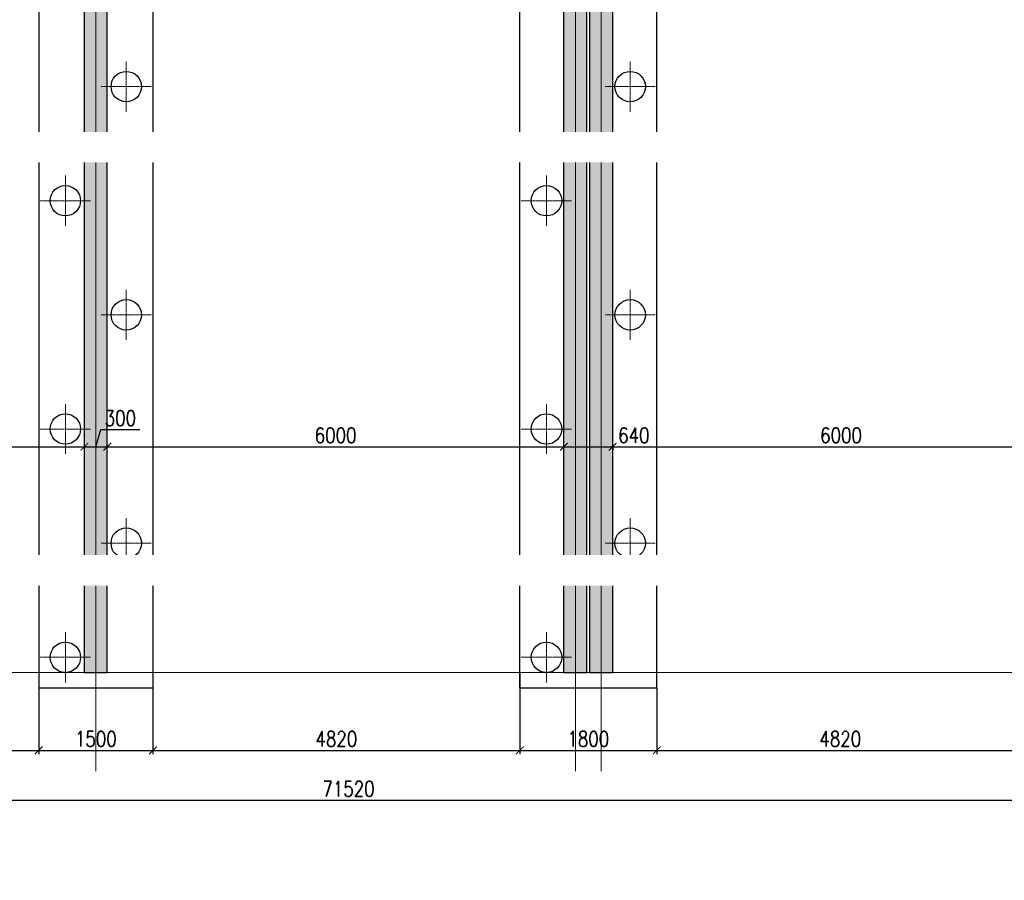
# Model space of a CAD drawing. Header units: millimetres. Extents: x -374129 to 1163271, y -112652 to 695637.
# Tile 156 of 256: x 30840 to 43775, y -2730 to 8579. Entities that reach past the tile are written whole.
import ezdxf
from ezdxf import colors
from ezdxf.entities.mleader import LeaderData, LeaderLine
from ezdxf.math import Vec2, Vec3

# ---------------------------------------------------------------- set-up
doc = ezdxf.new("R2010")
doc.units = ezdxf.units.MM
doc.header["$PDMODE"] = 4
doc.linetypes.add('ACAD_ISO04W100', pattern=[30, 24, -3, 0, -3])
doc.linetypes.add('DO', pattern=[0.8, 0.6, -0.1, 0, -0.1])
for name, color, linetype, lineweight in [('--GT_Kolumna 1', 170, 'Continuous', 25), ('013', 8, 'Continuous', 13), ('KRT_osie', 55, 'ACAD_ISO04W100', 18)]:
    doc.layers.add(name, color=color, linetype=linetype, lineweight=lineweight)
for name, color, linetype in [('KRT_fund', 3, 'Continuous'), ('KRT_kreskowanie', 252, 'Continuous'), ('KRT_opisy', 146, 'Continuous'), ('KRT_sciany', 2, 'Continuous'), ('KRT_wymiary', 4, 'Continuous')]:
    doc.layers.add(name, color=color, linetype=linetype)
doc.styles.add('WYMIAR', font='romans.shx', dxfattribs={"width": 0.8})
doc.dimstyles.new('KRT_1-100', dxfattribs={"dimscale": 100, "dimtxt": 2, "dimasz": 1, "dimexe": 0.5, "dimexo": 0, "dimgap": 0.5, "dimtad": 1, "dimdec": 1, "dimrnd": 0.1, "dimzin": 9, "dimdsep": 46, "dimtxsty": 'WYMIAR', "dimblk": 'ARCHTICK', "dimcen": 0.09, "dimdle": 0.5, "dimclrd": 1, "dimclre": 252, "dimclrt": 256, "dimadec": 0, "dimazin": 0, "dimtfac": 1, "dimtdec": 1, "dimtmove": 0, "dimatfit": 3, "dimfxl": 1, "dimtolj": 1, "dimtzin": 0, "dimarcsym": 0})

# ---------------------------------------------------------------- blocks, each defined once
blk = doc.blocks.new('_ArchTick')
at = {"color": 0, "linetype": 'ByBlock', "const_width": 0.15}
blk.add_lwpolyline([(-0.5, -0.5), (0.5, 0.5)], dxfattribs=at)
blk = doc.blocks.new('*D58')
at = {"layer": 'Defpoints', "color": 0, "transparency": 16777216}
for p in [(31690, 2967), (25690, 2731), (31690, 2731)]:
    blk.add_point(p, dxfattribs=at)
at = {"layer": 'KRT_wymiary', "color": 252, "lineweight": -2, "transparency": 16777216}
for p, q in [((25690, 2731), (25690, 3017)), ((31690, 2731), (31690, 3017))]:
    blk.add_line(p, q, dxfattribs=at)
at = {"layer": 'KRT_wymiary', "color": 1, "lineweight": -2, "transparency": 16777216}
blk.add_line((25640, 2967), (31740, 2967), dxfattribs=at)
at = {"layer": 'KRT_wymiary', "color": 1, "lineweight": -2, "transparency": 16777216, "xscale": 100, "yscale": 100, "zscale": 100, "rotation": 180}
blk.add_blockref('_ArchTick', (25690, 2967), dxfattribs=at)
at = {"layer": 'KRT_wymiary', "color": 1, "lineweight": -2, "transparency": 16777216, "xscale": 100, "yscale": 100, "zscale": 100}
blk.add_blockref('_ArchTick', (31690, 2967), dxfattribs=at)
at = {"layer": 'KRT_wymiary', "transparency": 16777216, "insert": (28690, 3117), "char_height": 200, "attachment_point": 5, "style": 'WYMIAR'}
blk.add_mtext('\\A1;6000', dxfattribs=at)
blk = doc.blocks.new('*D59')
at = {"layer": 'Defpoints', "color": 0, "transparency": 16777216}
for p in [(31990, 2967), (31690, 2731), (31990, 2731)]:
    blk.add_point(p, dxfattribs=at)
at = {"layer": 'KRT_wymiary', "color": 1, "lineweight": -2, "transparency": 16777216}
for p, q in [((31840, 2967), (31908, 3192)), ((31908, 3192), (32419, 3192)), ((31640, 2967), (32040, 2967))]:
    blk.add_line(p, q, dxfattribs=at)
at = {"layer": 'KRT_wymiary', "color": 252, "lineweight": -2, "transparency": 16777216}
for p, q in [((31690, 2731), (31690, 3017)), ((31990, 2731), (31990, 3017))]:
    blk.add_line(p, q, dxfattribs=at)
at = {"layer": 'KRT_wymiary', "color": 1, "lineweight": -2, "transparency": 16777216, "xscale": 100, "yscale": 100, "zscale": 100, "rotation": 180}
blk.add_blockref('_ArchTick', (31690, 2967), dxfattribs=at)
at = {"layer": 'KRT_wymiary', "color": 1, "lineweight": -2, "transparency": 16777216, "xscale": 100, "yscale": 100, "zscale": 100}
blk.add_blockref('_ArchTick', (31990, 2967), dxfattribs=at)
at = {"layer": 'KRT_wymiary', "transparency": 16777216, "insert": (32163, 3342), "char_height": 200, "attachment_point": 5, "style": 'WYMIAR'}
blk.add_mtext('\\A1;300', dxfattribs=at)
blk = doc.blocks.new('*D63')
at = {"layer": 'Defpoints', "color": 0, "transparency": 16777216}
for p in [(44630, 2967), (38630, 2731), (44630, 2618)]:
    blk.add_point(p, dxfattribs=at)
at = {"layer": 'KRT_wymiary', "color": 252, "lineweight": -2, "transparency": 16777216}
for p, q in [((38630, 2731), (38630, 3017)), ((44630, 2618), (44630, 3017))]:
    blk.add_line(p, q, dxfattribs=at)
at = {"layer": 'KRT_wymiary', "color": 1, "lineweight": -2, "transparency": 16777216}
blk.add_line((38580, 2967), (44680, 2967), dxfattribs=at)
at = {"layer": 'KRT_wymiary', "color": 1, "lineweight": -2, "transparency": 16777216, "xscale": 100, "yscale": 100, "zscale": 100, "rotation": 180}
blk.add_blockref('_ArchTick', (38630, 2967), dxfattribs=at)
at = {"layer": 'KRT_wymiary', "color": 1, "lineweight": -2, "transparency": 16777216, "xscale": 100, "yscale": 100, "zscale": 100}
blk.add_blockref('_ArchTick', (44630, 2967), dxfattribs=at)
at = {"layer": 'KRT_wymiary', "transparency": 16777216, "insert": (41630, 3117), "char_height": 200, "attachment_point": 5, "style": 'WYMIAR'}
blk.add_mtext('\\A1;6000', dxfattribs=at)
blk = doc.blocks.new('*D64')
at = {"layer": 'Defpoints', "color": 0, "transparency": 16777216}
for p in [(37990, 2967), (31990, 2731), (37990, 2817)]:
    blk.add_point(p, dxfattribs=at)
at = {"layer": 'KRT_wymiary', "color": 252, "lineweight": -2, "transparency": 16777216}
for p, q in [((31990, 2731), (31990, 3017)), ((37990, 2817), (37990, 3017))]:
    blk.add_line(p, q, dxfattribs=at)
at = {"layer": 'KRT_wymiary', "color": 1, "lineweight": -2, "transparency": 16777216}
blk.add_line((31940, 2967), (38040, 2967), dxfattribs=at)
at = {"layer": 'KRT_wymiary', "color": 1, "lineweight": -2, "transparency": 16777216, "xscale": 100, "yscale": 100, "zscale": 100, "rotation": 180}
blk.add_blockref('_ArchTick', (31990, 2967), dxfattribs=at)
at = {"layer": 'KRT_wymiary', "color": 1, "lineweight": -2, "transparency": 16777216, "xscale": 100, "yscale": 100, "zscale": 100}
blk.add_blockref('_ArchTick', (37990, 2967), dxfattribs=at)
at = {"layer": 'KRT_wymiary', "transparency": 16777216, "insert": (34990, 3117), "char_height": 200, "attachment_point": 5, "style": 'WYMIAR'}
blk.add_mtext('\\A1;6000', dxfattribs=at)
blk = doc.blocks.new('*D375')
at = {"layer": 'Defpoints', "color": 0, "transparency": 16777216}
for p in [(38630, 2967), (38630, 2967), (37990, 2817)]:
    blk.add_point(p, dxfattribs=at)
at = {"layer": 'KRT_wymiary', "color": 252, "lineweight": -2, "transparency": 16777216}
for p, q in [((37990, 2817), (37990, 3017)), ((38630, 2967), (38630, 2917))]:
    blk.add_line(p, q, dxfattribs=at)
at = {"layer": 'KRT_wymiary', "color": 1, "lineweight": -2, "transparency": 16777216}
blk.add_line((37940, 2967), (38680, 2967), dxfattribs=at)
at = {"layer": 'KRT_wymiary', "color": 1, "lineweight": -2, "transparency": 16777216, "xscale": 100, "yscale": 100, "zscale": 100, "rotation": 180}
blk.add_blockref('_ArchTick', (37990, 2967), dxfattribs=at)
at = {"layer": 'KRT_wymiary', "color": 1, "lineweight": -2, "transparency": 16777216, "xscale": 100, "yscale": 100, "zscale": 100}
blk.add_blockref('_ArchTick', (38630, 2967), dxfattribs=at)
at = {"layer": 'KRT_wymiary', "transparency": 16777216, "insert": (38908, 3117), "char_height": 200, "attachment_point": 5, "style": 'WYMIAR'}
blk.add_mtext('\\A1;640', dxfattribs=at)
blk = doc.blocks.new('*D415')
at = {"layer": 'Defpoints', "color": 0, "transparency": 16777216}
for p in [(26290, -200), (31090, -200), (31090, -1022.424019)]:
    blk.add_point(p, dxfattribs=at)
at = {"layer": 'KRT_wymiary', "color": 252, "lineweight": -2, "transparency": 16777216}
for p, q in [((26290, -200), (26290, -1072.424019)), ((31090, -200), (31090, -1072.424019))]:
    blk.add_line(p, q, dxfattribs=at)
at = {"layer": 'KRT_wymiary', "color": 1, "lineweight": -2, "transparency": 16777216}
blk.add_line((26240, -1022.424019), (31140, -1022.424019), dxfattribs=at)
at = {"layer": 'KRT_wymiary', "color": 1, "lineweight": -2, "transparency": 16777216, "xscale": 100, "yscale": 100, "zscale": 100, "rotation": 180}
blk.add_blockref('_ArchTick', (26290, -1022.424019), dxfattribs=at)
at = {"layer": 'KRT_wymiary', "color": 1, "lineweight": -2, "transparency": 16777216, "xscale": 100, "yscale": 100, "zscale": 100}
blk.add_blockref('_ArchTick', (31090, -1022.424019), dxfattribs=at)
at = {"layer": 'KRT_wymiary', "transparency": 16777216, "insert": (28690, -872.424019), "char_height": 200, "attachment_point": 5, "style": 'WYMIAR'}
blk.add_mtext('\\A1;4800', dxfattribs=at)
blk = doc.blocks.new('*D416')
at = {"layer": 'Defpoints', "color": 0, "transparency": 16777216}
for p in [(31090, -200), (32590, -200), (32590, -1022.424019)]:
    blk.add_point(p, dxfattribs=at)
at = {"layer": 'KRT_wymiary', "color": 252, "lineweight": -2, "transparency": 16777216}
for p, q in [((31090, -200), (31090, -1072.424019)), ((32590, -200), (32590, -1072.424019))]:
    blk.add_line(p, q, dxfattribs=at)
at = {"layer": 'KRT_wymiary', "color": 1, "lineweight": -2, "transparency": 16777216}
blk.add_line((31040, -1022.424019), (32640, -1022.424019), dxfattribs=at)
at = {"layer": 'KRT_wymiary', "color": 1, "lineweight": -2, "transparency": 16777216, "xscale": 100, "yscale": 100, "zscale": 100, "rotation": 180}
blk.add_blockref('_ArchTick', (31090, -1022.424019), dxfattribs=at)
at = {"layer": 'KRT_wymiary', "color": 1, "lineweight": -2, "transparency": 16777216, "xscale": 100, "yscale": 100, "zscale": 100}
blk.add_blockref('_ArchTick', (32590, -1022.424019), dxfattribs=at)
at = {"layer": 'KRT_wymiary', "transparency": 16777216, "insert": (31840, -872.424019), "char_height": 200, "attachment_point": 5, "style": 'WYMIAR'}
blk.add_mtext('\\A1;1500', dxfattribs=at)
blk = doc.blocks.new('*D417')
at = {"layer": 'Defpoints', "color": 0, "transparency": 16777216}
for p in [(37410, 0), (32590, -200), (37410, -1022.424019)]:
    blk.add_point(p, dxfattribs=at)
at = {"layer": 'KRT_wymiary', "color": 252, "lineweight": -2, "transparency": 16777216}
for p, q in [((37410, 0), (37410, -1072.424019)), ((32590, -200), (32590, -1072.424019))]:
    blk.add_line(p, q, dxfattribs=at)
at = {"layer": 'KRT_wymiary', "color": 1, "lineweight": -2, "transparency": 16777216}
blk.add_line((32540, -1022.424019), (37460, -1022.424019), dxfattribs=at)
at = {"layer": 'KRT_wymiary', "color": 1, "lineweight": -2, "transparency": 16777216, "xscale": 100, "yscale": 100, "zscale": 100, "rotation": 180}
blk.add_blockref('_ArchTick', (32590, -1022.424019), dxfattribs=at)
at = {"layer": 'KRT_wymiary', "color": 1, "lineweight": -2, "transparency": 16777216, "xscale": 100, "yscale": 100, "zscale": 100}
blk.add_blockref('_ArchTick', (37410, -1022.424019), dxfattribs=at)
at = {"layer": 'KRT_wymiary', "transparency": 16777216, "insert": (35000, -872.424019), "char_height": 200, "attachment_point": 5, "style": 'WYMIAR'}
blk.add_mtext('\\A1;4820', dxfattribs=at)
blk = doc.blocks.new('*D418')
at = {"layer": 'Defpoints', "color": 0, "transparency": 16777216}
for p in [(37410, 0), (39210, -200), (39210, -1022.424019)]:
    blk.add_point(p, dxfattribs=at)
at = {"layer": 'KRT_wymiary', "color": 252, "lineweight": -2, "transparency": 16777216}
for p, q in [((37410, 0), (37410, -1072.424019)), ((39210, -200), (39210, -1072.424019))]:
    blk.add_line(p, q, dxfattribs=at)
at = {"layer": 'KRT_wymiary', "color": 1, "lineweight": -2, "transparency": 16777216}
blk.add_line((37360, -1022.424019), (39260, -1022.424019), dxfattribs=at)
at = {"layer": 'KRT_wymiary', "color": 1, "lineweight": -2, "transparency": 16777216, "xscale": 100, "yscale": 100, "zscale": 100, "rotation": 180}
blk.add_blockref('_ArchTick', (37410, -1022.424019), dxfattribs=at)
at = {"layer": 'KRT_wymiary', "color": 1, "lineweight": -2, "transparency": 16777216, "xscale": 100, "yscale": 100, "zscale": 100}
blk.add_blockref('_ArchTick', (39210, -1022.424019), dxfattribs=at)
at = {"layer": 'KRT_wymiary', "transparency": 16777216, "insert": (38310, -872.424019), "char_height": 200, "attachment_point": 5, "style": 'WYMIAR'}
blk.add_mtext('\\A1;1800', dxfattribs=at)
blk = doc.blocks.new('*D419')
at = {"layer": 'Defpoints', "color": 0, "transparency": 16777216}
for p in [(39210, -200), (44030, -200), (44030, -1022.424019)]:
    blk.add_point(p, dxfattribs=at)
at = {"layer": 'KRT_wymiary', "color": 252, "lineweight": -2, "transparency": 16777216}
for p, q in [((39210, -200), (39210, -1072.424019)), ((44030, -200), (44030, -1072.424019))]:
    blk.add_line(p, q, dxfattribs=at)
at = {"layer": 'KRT_wymiary', "color": 1, "lineweight": -2, "transparency": 16777216}
blk.add_line((39160, -1022.424019), (44080, -1022.424019), dxfattribs=at)
at = {"layer": 'KRT_wymiary', "color": 1, "lineweight": -2, "transparency": 16777216, "xscale": 100, "yscale": 100, "zscale": 100, "rotation": 180}
blk.add_blockref('_ArchTick', (39210, -1022.424019), dxfattribs=at)
at = {"layer": 'KRT_wymiary', "color": 1, "lineweight": -2, "transparency": 16777216, "xscale": 100, "yscale": 100, "zscale": 100}
blk.add_blockref('_ArchTick', (44030, -1022.424019), dxfattribs=at)
at = {"layer": 'KRT_wymiary', "transparency": 16777216, "insert": (41620, -872.424019), "char_height": 200, "attachment_point": 5, "style": 'WYMIAR'}
blk.add_mtext('\\A1;4820', dxfattribs=at)
blk = doc.blocks.new('*D433')
at = {"layer": 'Defpoints', "color": 0, "transparency": 16777216}
for p in [(-600, -200), (70920, -200), (70920, -1679)]:
    blk.add_point(p, dxfattribs=at)
at = {"layer": 'KRT_wymiary', "color": 252, "lineweight": -2, "transparency": 16777216}
for p, q in [((-600, -200), (-600, -1729)), ((70920, -200), (70920, -1729))]:
    blk.add_line(p, q, dxfattribs=at)
at = {"layer": 'KRT_wymiary', "color": 1, "lineweight": -2, "transparency": 16777216}
blk.add_line((-650, -1679), (70970, -1679), dxfattribs=at)
at = {"layer": 'KRT_wymiary', "color": 1, "lineweight": -2, "transparency": 16777216, "xscale": 100, "yscale": 100, "zscale": 100, "rotation": 180}
blk.add_blockref('_ArchTick', (-600, -1679), dxfattribs=at)
at = {"layer": 'KRT_wymiary', "color": 1, "lineweight": -2, "transparency": 16777216, "xscale": 100, "yscale": 100, "zscale": 100}
blk.add_blockref('_ArchTick', (70920, -1679), dxfattribs=at)
at = {"layer": 'KRT_wymiary', "transparency": 16777216, "insert": (35160, -1529), "char_height": 200, "attachment_point": 5, "style": 'WYMIAR'}
blk.add_mtext('\\A1;71520', dxfattribs=at)

msp = doc.modelspace()

# ---------------------------------------------------------------- hatches: boundary and pattern name
at = {"layer": 'KRT_kreskowanie'}
h = msp.add_hatch(dxfattribs=at)
h.set_pattern_fill('ANSI33', color=256, scale=20, style=0)
h.paths.add_polyline_path([(19050, 13300), (-150, 13300), (-150, 0), (150, 0), (150, 13000), (6150, 13000), (6150, 0), (6450, 0), (6450, 13000), (12450, 13000), (12450, 0), (12750, 0), (12750, 13000), (18750, 13000), (18750, 0), (19050, 0)])
h.paths.add_polyline_path([(38290, 13300), (19090, 13300), (19090, 0), (19390, 0), (19390, 13000), (25390, 13000), (25390, 0), (25690, 0), (25690, 13000), (31690, 13000), (31690, 0), (31990, 0), (31990, 13000), (37990, 13000), (37990, 0), (38290, 0)])
h.paths.add_polyline_path([(57530, 13300), (38330, 13300), (38330, 0), (38630, 0), (38630, 13000), (44630, 13000), (44630, 0), (44930, 0), (44930, 13000), (50930, 13000), (50930, 0), (51230, 0), (51230, 13000), (57230, 13000), (57230, 0), (57530, 0)])
h.paths.add_polyline_path([(70470, 13300), (57570, 13300), (57570, 0), (57870, 0), (57870, 13000), (63870, 13000), (63870, 0), (64170, 0), (64170, 13000), (70170, 13000), (70170, 0), (70470, 0)])

# ---------------------------------------------------------------- linework, layer by layer
at = {"layer": '--GT_Kolumna 1', "ltscale": 20}
for centre in [(32240, 7700), (38860, 7700), (31440, 6200), (37760, 6200), (32240, 4700), (38860, 4700), (31440, 3200), (37760, 3200), (32240, 1700), (38860, 1700), (31440, 200), (37760, 200)]:
    msp.add_circle(centre, 200, dxfattribs=at)
at = {"layer": '013', "linetype": 'DO'}
for p, q in [((32240, 7370), (32240, 8030)), ((38860, 7370), (38860, 8030)), ((32570, 7700), (31910, 7700)), ((39190, 7700), (38530, 7700)), ((31440, 5870), (31440, 6530)), ((37760, 5870), (37760, 6530)), ((31770, 6200), (31110, 6200)), ((38090, 6200), (37430, 6200)), ((32240, 4370), (32240, 5030)), ((38860, 4370), (38860, 5030)), ((32570, 4700), (31910, 4700)), ((39190, 4700), (38530, 4700)), ((31440, 2870), (31440, 3530)), ((37760, 2870), (37760, 3530)), ((31770, 3200), (31110, 3200)), ((38090, 3200), (37430, 3200)), ((32240, 1370), (32240, 2030)), ((38860, 1370), (38860, 2030)), ((32570, 1700), (31910, 1700)), ((39190, 1700), (38530, 1700)), ((31440, -130), (31440, 530)), ((37760, -130), (37760, 530)), ((31770, 200), (31110, 200)), ((38090, 200), (37430, 200))]:
    msp.add_line(p, q, dxfattribs=at)
at = {"layer": 'KRT_fund'}
for p, q in [((31090, 12550), (31090, -200)), ((32590, 12550), (32590, -200)), ((31090, -200), (32590, -200))]:
    msp.add_line(p, q, dxfattribs=at)
at = {"layer": 'KRT_osie', "ltscale": 0.5}
for p, q in [((31840, 19188.64), (31840, -1295)), ((73659.31, 0), (-4623.4, 0))]:
    msp.add_line(p, q, dxfattribs=at)
at = {"layer": 'KRT_sciany'}
for p, q in [((31690, 0), (31690, 13000)), ((31990, 0), (31990, 13000)), ((31690, 0), (31990, 0))]:
    msp.add_line(p, q, dxfattribs=at)

# ---------------------------------------------------------------- dimensions: what is measured, and where the dimension line sits
at = {"layer": 'KRT_wymiary'}
for base, p1, p2, picture, middle in [((31990, 2966.79), (31690, 2731.02), (31990, 2731.02), '*D59', (31957.5, 3341.79)), ((31690, 2966.79), (25690, 2731.02), (31690, 2731.02), '*D58', (28690, 3116.79)), ((37990, 2966.79), (31990, 2731.02), (37990, 2816.55), '*D64', (34990, 3116.79)), ((44630, 2966.79), (38630, 2731.02), (44630, 2618.37), '*D63', (41630, 3116.79))]:
    dim = msp.add_linear_dim(base=base, p1=p1, p2=p2, dimstyle='KRT_1-100', override={"dimtmove": 1}, dxfattribs=at)
    dim.commit()
    dim.dimension.update_dxf_attribs({"geometry": picture, "text_midpoint": middle})
dim = msp.add_linear_dim(base=(38630, 2966.79), p1=(37990, 2816.55), p2=(38630, 2966.79), dimstyle='KRT_1-100', override={"dimtmove": 1}, dxfattribs=at)
dim.commit()
dim.dimension.update_dxf_attribs({"geometry": '*D375', "text_midpoint": (38907.88, 2966.79), "dimtype": 160})

# ---------------------------------------------------------------- next in the draw order: leaders
at = {"layer": 'KRT_opisy', "color": 1}
ml = msp.add_multileader_mtext('Standard', dxfattribs=at)
ml.set_content('\\C54;DYLATACJA 40mm\\P(PŁYTA OSB, JAKO SZALUNEK TRACONY+STYROPIAN MIĘKKI EPS70 2cm)', style='WYMIAR')
ml.set_leader_properties()
ml.build(insert=Vec2(0, 0))
ml.multileader.update_dxf_attribs({"text_right_attachment_type": 6, "dogleg_length": 0.36, "arrow_head_size": 200, "scale": 100})
ctx = ml.context
ctx.base_point, ctx.scale, ctx.char_height, ctx.arrow_head_size, ctx.landing_gap_size, ctx.plane_origin = Vec3(20108.93, -2230.41), 100, 200, 200, 9, Vec3(-5025.04, -93068.38)
ctx.right_attachment = 6
notes = []
notes.append((ctx, [(0, (1, 1, 0), (20072.93, -2230.41), (1, 0), 36, [(1, [(19090, 212.42)], 0, [])])]))
ctx.mtext.insert, ctx.mtext.width, ctx.mtext.defined_height, ctx.mtext.flow_direction = Vec3(20117.93, -2097.08), 5404.4202, 1534.23, 5
ctx.mtext.has_bg_fill, ctx.mtext.bg_color, ctx.mtext.bg_scale_factor, ctx.mtext.bg_transparency, ctx.mtext.use_window_bg_color = 1, -1027028792, 1.5, 0, 1
for ctx, leaders in notes:
    for number, flags, end, landing, length, lines in leaders:
        leader = LeaderData()
        leader.index, (leader.has_last_leader_line, leader.has_dogleg_vector, leader.attachment_direction) = number, flags
        leader.last_leader_point, leader.dogleg_vector, leader.dogleg_length = Vec3(end), Vec3(landing), length
        for number, points, colour, breaks in lines:
            line = LeaderLine()
            line.index, line.vertices, line.color, line.breaks = number, Vec3.list(points), colors.encode_raw_color(colour), breaks
            leader.lines.append(line)
        ctx.leaders.append(leader)

# ---------------------------------------------------------------- next in the draw order: linework, layer by layer
at = {"layer": 'KRT_fund'}
for p, q in [((37410, -200), (37410, 12550)), ((39210, -192.46), (39210, 12557.54)), ((37410, -200), (39210, -200))]:
    msp.add_line(p, q, dxfattribs=at)
at = {"layer": 'KRT_osie', "ltscale": 0.5}
for p, q in [((38140, 19188.64), (38140, -1295)), ((38480, 19188.64), (38480, -1295))]:
    msp.add_line(p, q, dxfattribs=at)
at = {"layer": 'KRT_sciany'}
for p, q in [((38290, 0), (38290, 13300)), ((38330, 0), (38330, 13300)), ((37990, 0), (37990, 13000)), ((38630, 0), (38630, 13000)), ((37990, 0), (38290, 0)), ((38330, 0), (38630, 0))]:
    msp.add_line(p, q, dxfattribs=at)

# ---------------------------------------------------------------- next in the draw order: dimensions: what is measured, and where the dimension line sits
at = {"layer": 'KRT_wymiary'}
for base, p1, p2, picture, middle in [((37410, -1022.42), (32590, -200), (37410, 0), '*D417', (35000, -872.42)), ((39210, -1022.42), (37410, 0), (39210, -200), '*D418', (38310, -872.42)), ((31090, -1022.42), (26290, -200), (31090, -200), '*D415', (28690, -872.42)), ((32590, -1022.42), (31090, -200), (32590, -200), '*D416', (31840, -872.42)), ((44030, -1022.42), (39210, -200), (44030, -200), '*D419', (41620, -872.42))]:
    dim = msp.add_linear_dim(base=base, p1=p1, p2=p2, dimstyle='KRT_1-100', override={"dimtmove": 1}, dxfattribs=at)
    dim.commit()
    dim.dimension.update_dxf_attribs({"geometry": picture, "text_midpoint": middle})
dim = msp.add_linear_dim(base=(70920, -1678.96), p1=(-600, -200), p2=(70920, -200), dimstyle='KRT_1-100', dxfattribs=at)
dim.commit()
dim.dimension.update_dxf_attribs({"geometry": '*D433', "text_midpoint": (35160, -1528.96)})

# ---------------------------------------------------------------- next in the draw order: leaders
at = {"layer": 'KRT_opisy', "color": 1}
ml = msp.add_multileader_mtext('Standard', dxfattribs=at)
ml.set_content('\\C54;PALE WEDŁUG OSOBNEGO OPRACOWANIA', style='WYMIAR')
ml.set_leader_properties()
ml.build(insert=Vec2(0, 0))
ml.multileader.update_dxf_attribs({"text_right_attachment_type": 6, "dogleg_length": 0.36, "arrow_head_size": 200, "scale": 100})
ctx = ml.context
ctx.base_point, ctx.scale, ctx.char_height, ctx.arrow_head_size, ctx.landing_gap_size, ctx.plane_origin = Vec3(7950.81, 6905.14), 100, 200, 200, 9, Vec3(-28098.1, -74928.92)
ctx.right_attachment = 6
notes = []
notes.append((ctx, [(0, (1, 1, 0), (7914.81, 6905.14), (1, 0), 36, [(1, [(6954.91, 7730.15)], 0, [])])]))
ctx.mtext.insert, ctx.mtext.width, ctx.mtext.defined_height, ctx.mtext.flow_direction = Vec3(7959.81, 7005.14), 3198.2892, 1534.23, 5
ctx.mtext.has_bg_fill, ctx.mtext.bg_color, ctx.mtext.bg_scale_factor, ctx.mtext.bg_transparency, ctx.mtext.use_window_bg_color = 1, -1027028792, 1.5, 0, 1
ml = msp.add_multileader_mtext('Standard', dxfattribs=at)
ml.set_content('\\C54;PALE WEDŁUG OSOBNEGO OPRACOWANIA', style='WYMIAR')
ml.set_leader_properties()
ml.build(insert=Vec2(0, 0))
ml.multileader.update_dxf_attribs({"text_right_attachment_type": 6, "dogleg_length": 0.36, "arrow_head_size": 200, "scale": 100})
ctx = ml.context
ctx.base_point, ctx.scale, ctx.char_height, ctx.arrow_head_size, ctx.landing_gap_size, ctx.plane_origin = Vec3(1468.32, 1343.41), 100, 200, 200, 9, Vec3(-34022.65, -79682.41)
ctx.right_attachment = 6
notes.append((ctx, [(0, (1, 1, 0), (1432.32, 1343.41), (1, 0), 36, [(1, [(450, 1824.8)], 0, [])])]))
ctx.mtext.insert, ctx.mtext.width, ctx.mtext.defined_height, ctx.mtext.flow_direction = Vec3(1477.32, 1443.41), 3198.2892, 1534.23, 5
ctx.mtext.has_bg_fill, ctx.mtext.bg_color, ctx.mtext.bg_scale_factor, ctx.mtext.bg_transparency, ctx.mtext.use_window_bg_color = 1, -1027028792, 1.5, 0, 1
for ctx, leaders in notes:
    for number, flags, end, landing, length, lines in leaders:
        leader = LeaderData()
        leader.index, (leader.has_last_leader_line, leader.has_dogleg_vector, leader.attachment_direction) = number, flags
        leader.last_leader_point, leader.dogleg_vector, leader.dogleg_length = Vec3(end), Vec3(landing), length
        for number, points, colour, breaks in lines:
            line = LeaderLine()
            line.index, line.vertices, line.color, line.breaks = number, Vec3.list(points), colors.encode_raw_color(colour), breaks
            leader.lines.append(line)
        ctx.leaders.append(leader)

doc.saveas('drawing.dxf')
